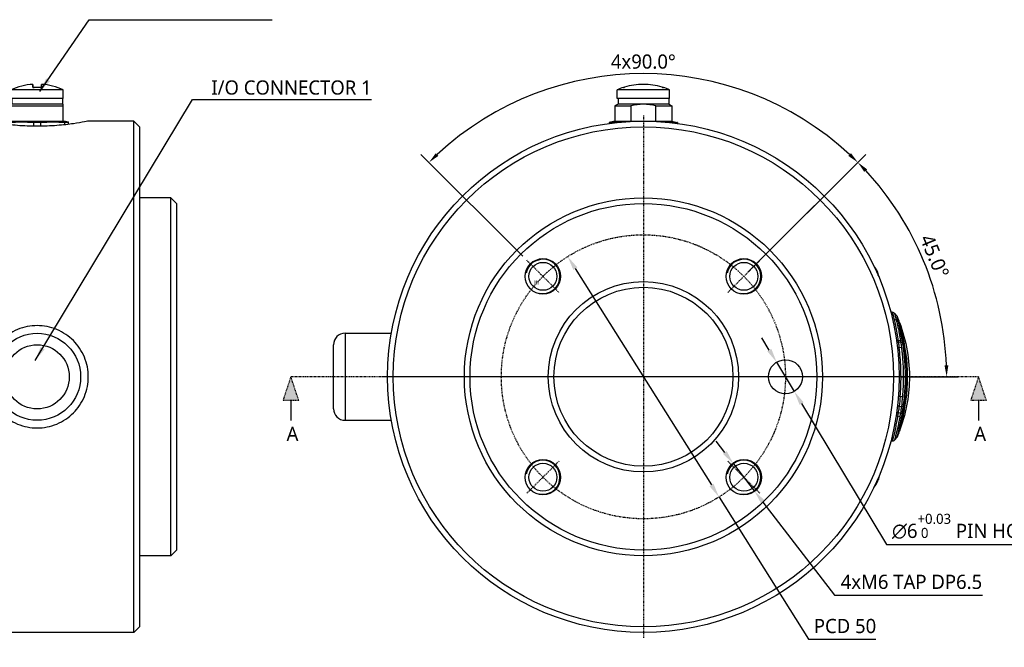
# Model space of a CAD drawing. Header units: millimetres. Extents: x 0 to 4378, y 0 to 2376.
# Tile 132 of 212: x 3405 to 3579, y 89 to 199. Entities that reach past the tile are written whole.
import ezdxf
from ezdxf.enums import TextEntityAlignment as Align

# ---------------------------------------------------------------- set-up
doc = ezdxf.new("R2010")
doc.units = ezdxf.units.MM
doc.header["$LTSCALE"] = 0.2
doc.linetypes.add('CENTER2', pattern=[1.125, 0.75, -0.125, 0.125, -0.125])
doc.linetypes.add('CENTERX2', pattern=[4, 2.5, -0.5, 0.5, -0.5])
doc.layers.add('01_Object Line', color=4, linetype='Continuous')
doc.layers.add('02_Center Line', color=1, linetype='CENTER2')
doc.layers.add('14_Mark', color=7, linetype='Continuous', true_color=0xe03c31)
doc.styles.add('Rainbow-2.5 Style', font='malgunsl.ttf')
doc.styles.get("Standard").update_dxf_attribs({"font": 'ISOCP.SHX', "bigfont": 'WHGTXT.SHX'})
doc.dimstyles.new('Rainbow-2.5 Style$2', dxfattribs={"dimtxt": 2.5, "dimasz": 2, "dimexe": 2, "dimexo": 1, "dimgap": 0.8, "dimtad": 1, "dimzin": 9, "dimdsep": 46, "dimtxsty": 'Rainbow-2.5 Style', "dimcen": 0, "dimclrd": 251, "dimclre": 251, "dimclrt": 256, "dimadec": 1, "dimazin": 0, "dimtp": 0.1, "dimtm": 0.1, "dimtfac": 0.61, "dimtmove": 0, "dimatfit": 3, "dimfxl": 1, "dimlwd": -1, "dimlwe": -1, "dimarcsym": 1})
doc.dimstyles.new('Rainbow-2.5 Style$3', dxfattribs={"dimtxt": 2.5, "dimasz": 2.5, "dimexe": 1, "dimexo": 1, "dimgap": 1, "dimtad": 1, "dimtoh": 1, "dimdsep": 46, "dimtxsty": 'Rainbow-2.5 Style', "dimcen": 0, "dimclrd": 251, "dimclre": 251, "dimclrt": 7, "dimazin": 3, "dimtp": 0.1, "dimtm": 0.1, "dimtfac": 0.71, "dimtmove": 0, "dimatfit": 3, "dimfxl": 1, "dimlwd": -1, "dimlwe": -1, "dimarcsym": 1})
doc.dimstyles.new('Rainbow-2.5 Style$7', dxfattribs={"dimtxt": 2.5, "dimasz": 2.5, "dimexe": 1, "dimexo": 1, "dimgap": 1, "dimtad": 1, "dimdsep": 46, "dimtxsty": 'Rainbow-2.5 Style', "dimcen": 0, "dimclrd": 251, "dimclre": 251, "dimclrt": 7, "dimazin": 3, "dimtp": 0.1, "dimtm": 0.1, "dimtfac": 0.71, "dimtmove": 0, "dimatfit": 3, "dimfxl": 1, "dimlwd": -1, "dimlwe": -1, "dimarcsym": 1})

# ---------------------------------------------------------------- blocks, each defined once
blk = doc.blocks.new('A$Cd4516f48')
for p, q in [((4.6, 50.5), (-4.6, 50.5)), ((-4.6, 49), (-4.6, 50.5)), ((-3.51, 50.93), (-3.51, 50.91)), ((-3.5, 50.91), (-3.5, 50.92)), ((-3.3, 50.97), (-3.3, 50.97)), ((3.3, 50.97), (3.3, 50.97)), ((3.5, 50.92), (3.5, 50.91)), ((3.51, 50.91), (3.51, 50.93)), ((4.6, 49), (4.6, 50.5)), ((4.6, 49), (-4.6, 49)), ((-4.45, 49), (-4.45, 48)), ((4.45, 49), (4.45, 48)), ((-4.45, 48), (-5, 47.68)), ((-5, 47.68), (-2.18, 47.68)), ((-5, 47.68), (-5, 45)), ((4.45, 48), (-4.45, 48)), ((-2.18, 47.68), (-2.18, 45)), ((2.18, 45), (2.18, 47.68)), ((2.18, 47.68), (5, 47.68)), ((4.45, 48), (5, 47.68)), ((5, 47.68), (5, 45)), ((-5, 45), (-6, 44.73)), ((-5.96, 44.73), (-6, 44.73)), ((-6, 44.73), (-6, 44.6)), ((-5.96, 44.6), (-5.96, 44.73)), ((-5, 45), (-2.18, 45)), ((-2.18, 45), (2.18, 45)), ((2.18, 45), (5, 45)), ((5, 45), (6, 44.73)), ((6, 44.73), (5.96, 44.73)), ((5.96, 44.73), (5.96, 44.6)), ((6, 44.73), (6, 44.6)), ((41.44, 17.67), (41.44, 17.67)), ((43.8, 11.35), (43.55, 11.35)), ((44.17, 11.18), (44.63, 10.65)), ((-52.5, 7.65), (-52.5, -7.65)), ((-52.5, 7.65), (-44.34, 7.65)), ((-54.5, -5.65), (-54.5, 5.65)), ((44.83, 6.35), (44.55, 6.35)), ((44.88, 6.03), (44.59, 6.03)), ((45.29, 6.09), (44.88, 6.03)), ((45, 5.18), (45.4, 5.23)), ((45, 5.18), (44.7, 5.18)), ((45.33, 0), (45.73, 0)), ((45.73, 0), (46.13, 0)), ((46.44, 0), (46.37, 0)), ((45.18, -3.46), (44.87, -3.46)), ((45.18, -3.46), (45.58, -3.49)), ((45, -5.18), (44.7, -5.18)), ((45, -5.18), (45.4, -5.23)), ((44.82, -6.35), (44.55, -6.35)), ((-52.5, -7.65), (-44.34, -7.65)), ((43.8, -11.35), (43.55, -11.35)), ((44.63, -10.65), (44.17, -11.18))]:
    blk.add_line(p, q)
for centre, radius in [((0, 0), 45), ((0, 0), 44), ((0, 0), 31.5), ((0, 0), 30.5), ((-17.68, 17.68), 3.12), ((17.68, 17.68), 3.12), ((-17.68, 17.68), 2.46), ((17.68, 17.68), 2.46), ((0, 0), 16.75), ((0, 0), 15.75), ((25, 0), 3), ((-17.68, -17.68), 3.12), ((-17.68, -17.68), 2.46), ((17.68, -17.68), 3.12), ((17.68, -17.68), 2.46)]:
    blk.add_circle(centre, radius)
for centre, radius, start, end in [((0, 40.42), 11.08, 108.486, 114.5295), ((-3.51, 50.92), 0.01, 0, 108.486), ((0, 40.42), 11.05, 72.614, 107.386), ((0, 40.42), 11.05, 72.614, 107.386), ((3.51, 50.92), 0.01, 71.514, 180), ((0, 40.42), 11.08, 65.4705, 71.514), ((37.75, 17), 3.75, 10.2162, 41.2854), ((-52.5, 5.65), 2, 90, 180), ((-52.5, -5.65), 2, 180, 270), ((37.75, -17), 3.75, 318.7146, 342.3003)]:
    blk.add_arc(centre, radius, start, end)
for centre, major_axis, ratio, start_param, end_param in [((-3.51, 50.9), (0.00948, 0.00317), 0.998903, 0.833895, 1.570796), ((3.51, 50.9), (0.00915, 0.00402), 0.99907, 0.834815, 1.570796), ((38.97, 16.2), (-1.82, -2.79), 0.536126, 2.483537, 2.544973), ((37.75, 17.23), (3.74, 0), 0.652025, 0.23258, 0.303634), ((41.34, 17.78), (0.047, 0.0171), 0.737783, 4.741011, 6.10249), ((44.11, 9.68), (0.485, 0.122), 0.728844, 0.471212, 1.389222), ((44.83, 6.35), (0.491, 0.092), 0.00058, 4.712202, 5.704927), ((-27.73, -30.37), (-67.92, -47.88), 0.56241, 2.699073, 2.762961), ((44.74, -6.84), (0.492, -0.091), 0.10679, 4.732159, 5.729656), ((44.82, -6.35), (-0.492, 0.091), 0.000115, 3.720023, 4.712342), ((37.75, -16.95), (3.74, 0), 0.98529, 5.979551, 6.050606), ((38.97, -15.79), (2.33, -2.37), 0.120838, 0.063423, 0.213574), ((41.34, -17.89), (0.0486, -0.0117), 0.16629, 0, 1.050474), ((41.34, -17.79), (0.0486, -0.0117), 0.16629, 0, 0.000981), ((41.34, -17.79), (0.0486, -0.0117), 0.16629, 0.000981, 0.121125), ((41.34, -17.89), (0.0486, -0.0117), 0.16629, 6.282566, 6.283185)]:
    blk.add_ellipse(centre, major_axis=major_axis, ratio=ratio, start_param=start_param, end_param=end_param)
for points, knots in [([(-3.3, 50.97), (-3.37, 50.95), (-3.45, 50.93), (-3.48, 50.92), (-3.5, 50.91), (-3.5, 50.91), (-3.51, 50.91), (-3.51, 50.91), (-3.51, 50.91), (-3.51, 50.91)], [0, 0, 0, 0, 0.673247, 0.673247, 0.673247, 0.882394, 0.882394, 0.882394, 1, 1, 1, 1]), ([(-3.51, 50.91), (-3.51, 50.91), (-3.51, 50.91), (-3.51, 50.91), (-3.5, 50.91), (-3.49, 50.92), (-3.49, 50.92), (-3.47, 50.92), (-3.45, 50.92), (-3.42, 50.93), (-3.4, 50.94), (-3.36, 50.95), (-3.34, 50.96), (-3.31, 50.97), (-3.31, 50.97), (-3.3, 50.97)], [0.00324294, 0.00324294, 0.00324294, 0.00324294, 0.00455618, 0.00455618, 0.00745588, 0.00745588, 0.01232488, 0.01232488, 0.01834915, 0.01834915, 0.02500498, 0.02500498, 0.03205159, 0.03205159, 0.03373973, 0.03373973, 0.03373973, 0.03373973]), ([(3.3, 50.97), (3.33, 50.96), (3.35, 50.95), (3.39, 50.94), (3.41, 50.94), (3.45, 50.93), (3.47, 50.92), (3.49, 50.92), (3.5, 50.91), (3.51, 50.91), (3.51, 50.91), (3.51, 50.91)], [0, 0, 0, 0, 0.00721459, 0.00721459, 0.01426948, 0.01426948, 0.02133666, 0.02133666, 0.02804947, 0.02804947, 0.03045735, 0.03045735, 0.03045735, 0.03045735]), ([(2.18, 47.68), (1.83, 47.77), (1.47, 47.84), (0.74, 47.94), (0.37, 47.97), (-0.37, 47.97), (-0.73, 47.94), (-1.46, 47.85), (-1.82, 47.77), (-2.18, 47.68)], [0, 0, 0, 0, 0.25, 0.25, 0.5, 0.5, 0.75, 0.75, 1, 1, 1, 1]), ([(-5.96, 44.73), (-5.56, 44.82), (-4.93, 44.89), (-4.29, 44.85), (-4.05, 44.82)], [0, 0, 0, 0, 0.5, 0.7972095, 0.7972095, 0.7972095, 0.7972095]), ([(4.05, 44.82), (4.29, 44.85), (4.53, 44.87), (5.17, 44.87), (5.56, 44.82), (5.96, 44.73)], [0.202325, 0.202325, 0.202325, 0.202325, 0.5, 0.5, 1, 1, 1, 1]), ([(41.32, 17.94), (41.32, 17.95), (41.32, 17.95), (41.32, 17.96), (41.32, 17.96), (41.32, 17.96)], [-0.001560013, -0.001560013, -0.001560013, -0.001560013, 0, 0, 0.000139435, 0.000139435, 0.000139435, 0.000139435]), ([(41.33, 17.81), (41.33, 17.82), (41.33, 17.84), (41.32, 17.89), (41.32, 17.91), (41.32, 17.94)], [4.74422767, 4.74422767, 4.74422767, 4.74422767, 4.76549286, 4.76549286, 4.80040308, 4.80040308, 4.80040308, 4.80040308]), ([(41.44, 17.67), (41.44, 17.65), (41.44, 17.66), (41.41, 17.74), (41.39, 17.79)], [0.03868864, 0.03868864, 0.03868864, 0.03868864, 0.0623235, 0.0872529, 0.0872529, 0.0872529, 0.0872529]), ([(41.44, 17.67), (41.44, 17.66), (41.44, 17.66), (41.44, 17.65), (41.44, 17.65), (41.44, 17.64), (41.44, 17.64), (41.44, 17.63), (41.44, 17.63), (41.44, 17.62), (41.43, 17.62), (41.42, 17.61), (41.42, 17.61), (41.41, 17.6), (41.41, 17.6), (41.41, 17.6)], [0, 0, 0, 0, 0.00505202, 0.00505202, 0.0063808, 0.0063808, 0.00730465, 0.00730465, 0.00822858, 0.00822858, 0.01009984, 0.01009984, 0.01196662, 0.01196662, 0.01205176, 0.01205176, 0.01205176, 0.01205176]), ([(43.8, 11.35), (43.8, 11.35), (43.8, 11.33), (43.81, 11.29), (43.85, 11.13), (43.97, 10.69), (44.11, 10.05)], [36.793294, 36.793294, 36.793294, 36.793294, 37.588325, 37.588325, 37.588325, 40.54746, 40.54746, 40.54746, 40.54746]), ([(43.8, 11.35), (43.82, 11.35), (43.84, 11.35), (43.92, 11.34), (43.98, 11.32), (44.07, 11.27), (44.11, 11.24), (44.16, 11.19), (44.17, 11.19), (44.17, 11.18)], [0, 0, 0, 0, 0.00734232, 0.00734232, 0.02355123, 0.02355123, 0.03951141, 0.03951141, 0.0424253, 0.0424253, 0.0424253, 0.0424253]), ([(44.17, 11.18), (44.17, 11.18), (44.18, 11.17), (44.18, 11.14), (44.19, 11.13), (44.19, 11.13), (44.19, 11.12), (44.2, 11.09), (44.21, 11.04), (44.23, 10.98), (44.25, 10.92), (44.27, 10.85), (44.29, 10.76), (44.31, 10.68), (44.34, 10.59), (44.37, 10.48), (44.39, 10.38), (44.42, 10.27), (44.45, 10.15), (44.47, 10.08), (44.49, 10.02), (44.51, 9.95)], [-7.607739, -7.607739, -7.607739, -7.607739, -6.992464, -6.992464, -6.992464, -6.851735, -6.851735, -6.851735, -6.210391, -6.210391, -6.210391, -5.581077, -5.581077, -5.581077, -4.963736, -4.963736, -4.963736, -4.369309, -4.369309, -4.369309, -4.047932, -4.047932, -4.047932, -4.047932]), ([(46.13, 0), (46.13, 0.12), (46.13, 0.24), (46.12, 0.82), (46.09, 1.36), (46.04, 2.36), (46, 2.85), (45.94, 3.56), (45.92, 3.76), (45.87, 4.27), (45.83, 4.59), (45.79, 4.94), (45.78, 4.98), (45.75, 5.19), (45.73, 5.35), (45.65, 5.88), (45.59, 6.2), (45.53, 6.53), (45.51, 6.63), (45.48, 6.79), (45.47, 6.84), (45.43, 7.05), (45.41, 7.19), (45.3, 7.71), (45.24, 8), (45.16, 8.41), (45.11, 8.66), (45, 9.15), (44.95, 9.34), (44.83, 9.86), (44.76, 10.16), (44.66, 10.55), (44.63, 10.65), (44.63, 10.65), (44.63, 10.65), (44.63, 10.65)], [-2.6883516, -2.6883516, -2.6883516, -2.6883516, -2.6790833, -2.6790833, -2.6441725, -2.6441725, -2.6116906, -2.6116906, -2.5991743, -2.5991743, -2.5794371, -2.5794371, -2.576718, -2.576718, -2.5660526, -2.5660526, -2.54293, -2.54293, -2.5345122, -2.5345122, -2.5293302, -2.5293302, -2.5169457, -2.5169457, -2.4830034, -2.4830034, -2.4275681, -2.4275681, -2.3652673, -2.3652673, -2.1925365, -2.1925365, -2.035788, -2.035788, -2.0319946, -2.0319946, -2.0319946, -2.0319946]), ([(44.11, 10.05), (44.18, 9.73), (44.26, 9.37), (44.34, 8.98), (44.43, 8.58), (44.51, 8.15), (44.59, 7.7), (44.67, 7.26), (44.75, 6.81), (44.83, 6.35)], [40.547469, 40.547469, 40.547469, 40.547469, 41.961481, 41.961481, 41.961481, 43.39093, 43.39093, 43.39093, 44.781017, 44.781017, 44.781017, 44.781017]), ([(44.51, 9.95), (44.53, 9.83), (44.56, 9.72), (44.62, 9.47), (44.65, 9.35), (44.7, 9.13), (44.72, 9.03), (44.77, 8.82), (44.8, 8.7), (44.86, 8.44), (44.89, 8.29), (44.95, 8), (44.97, 7.86), (45.02, 7.62), (45.04, 7.52), (45.08, 7.32), (45.1, 7.22), (45.13, 7.06), (45.14, 7), (45.17, 6.83), (45.19, 6.72), (45.22, 6.55), (45.23, 6.49), (45.24, 6.43)], [-4.047849, -4.047849, -4.047849, -4.047849, -3.541781, -3.541781, -3.049341, -3.049341, -2.700097, -2.700097, -2.283262, -2.283262, -1.782898, -1.782898, -1.331638, -1.331638, -1.020267, -1.020267, -0.705658, -0.705658, -0.532051, -0.532051, -0.183081, -0.183081, 0, 0, 0, 0]), ([(46.37, 0), (46.37, 0.43), (46.35, 0.87), (46.31, 1.73), (46.29, 2.16), (46.22, 2.93), (46.19, 3.3), (46.12, 3.94), (46.09, 4.2), (46, 4.84), (45.94, 5.23), (45.84, 5.77), (45.82, 5.88), (45.74, 6.27), (45.68, 6.55), (45.56, 7.14), (45.51, 7.33), (45.43, 7.72), (45.39, 7.91), (45.31, 8.29), (45.27, 8.48), (45.21, 8.74), (45.19, 8.82), (45.1, 9.22), (45.04, 9.45), (44.99, 9.68), (44.97, 9.75), (44.95, 9.83), (44.95, 9.85), (44.95, 9.85)], [0.000001, 0.000001, 0.000001, 0.000001, 0.130424, 0.130424, 0.25906, 0.25906, 0.367486, 0.367486, 0.443838, 0.443838, 0.557859, 0.557859, 0.602084, 0.602084, 0.805992, 0.805992, 0.904692, 0.904692, 1.009498, 1.009498, 1.123831, 1.123831, 1.182474, 1.182474, 1.432066, 1.432066, 1.570103, 1.570103, 1.705762, 1.705762, 1.705762, 1.705762]), ([(45.06, 9.55), (45.06, 9.55), (45.06, 9.55), (45.06, 9.55), (45.06, 9.54), (45.09, 9.43), (45.13, 9.23), (45.18, 9.03), (45.25, 8.73), (45.33, 8.36), (45.42, 7.99), (45.51, 7.56), (45.61, 7.11), (45.66, 6.88), (45.71, 6.65), (45.76, 6.41), (45.76, 6.39), (45.77, 6.37), (45.77, 6.35), (45.82, 6.14), (45.86, 5.92), (45.9, 5.71), (46.09, 4.77), (46.22, 3.82), (46.3, 2.87), (46.39, 1.91), (46.44, 0.96), (46.44, 0)], [-11.523954, -11.523954, -11.523954, -11.523954, -11.433119, -11.433119, -11.433119, -10.078531, -10.078531, -10.078531, -8.632583, -8.632583, -8.632583, -7.186366, -7.186366, -7.186366, -6.463139, -6.463139, -6.463139, -6.399081, -6.399081, -6.399081, -5.744553, -5.744553, -5.744553, -2.872165, -2.872165, -2.872165, 0, 0, 0, 0]), ([(45.06, 9.55), (46.24, 6.35), (46.88, 2.88), (46.75, -3.6), (46.12, -6.68), (45.06, -9.55)], [0, 0, 0, 0, 1.023566, 1.023566, 1.941927, 1.941927, 1.941927, 1.941927]), ([(45.4, 5.23), (45.43, 5), (45.46, 4.78), (45.48, 4.55), (45.51, 4.33), (45.53, 4.1), (45.55, 3.88), (45.56, 3.75), (45.57, 3.62), (45.58, 3.49), (45.58, 3.47), (45.59, 3.44), (45.59, 3.42), (45.61, 3.14), (45.63, 2.85), (45.65, 2.57), (45.67, 2.29), (45.68, 2.01), (45.69, 1.73), (45.7, 1.44), (45.71, 1.16), (45.72, 0.87), (45.72, 0.58), (45.73, 0.29), (45.73, 0)], [-5.189419, -5.189419, -5.189419, -5.189419, -4.516372, -4.516372, -4.516372, -3.843922, -3.843922, -3.843922, -3.462175, -3.462175, -3.462175, -3.38996, -3.38996, -3.38996, -2.542311, -2.542311, -2.542311, -1.71444, -1.71444, -1.71444, -0.856903, -0.856903, -0.856903, 0.000634, 0.000634, 0.000634, 0.000634]), ([(45.33, 0), (45.33, 1.13), (45.28, 2.26), (45.19, 3.39), (45.14, 3.98), (45.07, 4.58), (45, 5.18)], [-51.159763, -51.159763, -51.159763, -51.159763, -47.767981, -47.767981, -47.767981, -45.967396, -45.967396, -45.967396, -45.967396]), ([(44.63, -10.65), (44.63, -10.65), (44.75, -10.21), (45.1, -8.7), (45.32, -7.65), (45.63, -6.03), (45.72, -5.49), (45.86, -4.39), (45.91, -3.85), (46.06, -2.2), (46.12, -1.1), (46.13, 0)], [13.346625, 13.346625, 13.346625, 13.346625, 16.682026, 16.682026, 20.018432, 20.018432, 21.686634, 21.686634, 23.354837, 23.354837, 26.691242, 26.691242, 26.691242, 26.691242]), ([(44.95, -9.85), (44.95, -9.85), (44.95, -9.83), (44.97, -9.75), (44.99, -9.68), (45.04, -9.45), (45.1, -9.21), (45.25, -8.57), (45.33, -8.18), (45.44, -7.7), (45.45, -7.62), (45.52, -7.3), (45.59, -6.96), (45.71, -6.4), (45.74, -6.27), (45.79, -6.03), (45.81, -5.91), (45.91, -5.37), (45.98, -4.97), (46.11, -4.05), (46.17, -3.54), (46.22, -2.99), (46.22, -2.95), (46.25, -2.64), (46.27, -2.36), (46.34, -1.39), (46.37, -0.7), (46.37, 0)], [1.709364, 1.709364, 1.709364, 1.709364, 1.845767, 1.845767, 1.984666, 1.984666, 2.241127, 2.241127, 2.498991, 2.498991, 2.55303, 2.55303, 2.698931, 2.698931, 2.743668, 2.743668, 2.782233, 2.782233, 2.899947, 2.899947, 3.046498, 3.046498, 3.057526, 3.057526, 3.136728, 3.136728, 3.332875, 3.332875, 3.332875, 3.332875]), ([(46.44, 0), (46.44, -0.96), (46.39, -1.91), (46.3, -2.87), (46.22, -3.82), (46.09, -4.77), (45.9, -5.71), (45.86, -5.92), (45.82, -6.14), (45.77, -6.35), (45.77, -6.37), (45.76, -6.39), (45.76, -6.41), (45.71, -6.65), (45.66, -6.88), (45.61, -7.11), (45.53, -7.48), (45.45, -7.84), (45.38, -8.16), (45.36, -8.23), (45.35, -8.29), (45.33, -8.36), (45.28, -8.62), (45.22, -8.85), (45.18, -9.04), (45.16, -9.11), (45.15, -9.18), (45.13, -9.23), (45.1, -9.37), (45.08, -9.47), (45.07, -9.51), (45.06, -9.54), (45.06, -9.55), (45.06, -9.55)], [-23.048694, -23.048694, -23.048694, -23.048694, -20.176516, -20.176516, -20.176516, -17.304017, -17.304017, -17.304017, -16.649614, -16.649614, -16.649614, -16.586638, -16.586638, -16.586638, -15.867383, -15.867383, -15.867383, -14.678556, -14.678556, -14.678556, -14.419512, -14.419512, -14.419512, -13.38371, -13.38371, -13.38371, -12.972184, -12.972184, -12.972184, -12.002899, -12.002899, -12.002899, -11.524718, -11.524718, -11.524718, -11.524718]), ([(45, -5.18), (44.96, -5.43), (44.93, -5.69), (44.87, -6.08), (44.85, -6.22), (44.82, -6.35)], [56.350223, 56.350223, 56.350223, 56.350223, 57.130906, 57.130906, 57.537432, 57.537432, 57.537432, 57.537432]), ([(44.74, -6.89), (44.68, -7.26), (44.61, -7.62), (44.54, -7.97), (44.48, -8.32), (44.41, -8.65), (44.35, -8.97), (44.18, -9.81), (44.01, -10.5), (43.91, -10.91), (43.84, -11.2), (43.8, -11.35), (43.8, -11.35)], [58.088952, 58.088952, 58.088952, 58.088952, 59.21461, 59.21461, 59.21461, 60.338677, 60.338677, 60.338677, 63.39477, 63.39477, 63.39477, 65.562002, 65.562002, 65.562002, 65.562002]), ([(45.4, -5.23), (45.36, -5.48), (45.34, -5.74), (45.3, -6.01), (45.28, -6.15), (45.26, -6.29), (45.24, -6.43)], [-1.151171, -1.151171, -1.151171, -1.151171, -0.373148, -0.373148, -0.373148, 0.043318, 0.043318, 0.043318, 0.043318]), ([(45.15, -6.94), (45.14, -7), (45.13, -7.02), (45.13, -7.07), (45.11, -7.17), (45.09, -7.26), (45.07, -7.36), (45.05, -7.5), (45.02, -7.64), (44.99, -7.78), (44.98, -7.85), (44.96, -7.91), (44.95, -7.98), (44.92, -8.12), (44.89, -8.26), (44.86, -8.39), (44.84, -8.53), (44.81, -8.66), (44.78, -8.79), (44.77, -8.84), (44.76, -8.88), (44.75, -8.92), (44.7, -9.15), (44.65, -9.37), (44.6, -9.58), (44.56, -9.71), (44.53, -9.83), (44.5, -9.95), (44.46, -10.12), (44.42, -10.28), (44.38, -10.42), (44.35, -10.55), (44.32, -10.67), (44.29, -10.76), (44.26, -10.85), (44.24, -10.93), (44.23, -10.99), (44.21, -11.05), (44.19, -11.1), (44.19, -11.13), (44.18, -11.16), (44.17, -11.18), (44.17, -11.18), (44.17, -11.18), (44.17, -11.18), (44.17, -11.18)], [-14.713822, -14.713822, -14.713822, -14.713822, -14.58937, -14.58937, -14.58937, -14.281886, -14.281886, -14.281886, -13.840052, -13.840052, -13.840052, -13.632187, -13.632187, -13.632187, -13.17219, -13.17219, -13.17219, -12.712536, -12.712536, -12.712536, -12.556896, -12.556896, -12.556896, -11.717767, -11.717767, -11.717767, -11.182004, -11.182004, -11.182004, -10.377784, -10.377784, -10.377784, -9.65029, -9.65029, -9.65029, -8.978879, -8.978879, -8.978879, -8.296135, -8.296135, -8.296135, -7.660151, -7.660151, -7.660151, -7.614438, -7.614438, -7.614438, -7.614438]), ([(44.17, -11.18), (44.14, -11.22), (44.09, -11.25), (44, -11.31), (43.95, -11.33), (43.87, -11.35), (43.83, -11.35), (43.8, -11.35)], [0, 0, 0, 0, 0.01603141, 0.01603141, 0.03190239, 0.03190239, 0.04241616, 0.04241616, 0.04241616, 0.04241616]), ([(41.32, -18.04), (41.32, -18.03), (41.33, -18.01), (41.34, -17.98), (41.34, -17.96), (41.35, -17.93), (41.36, -17.91), (41.37, -17.88), (41.37, -17.86), (41.38, -17.83), (41.38, -17.81), (41.39, -17.8)], [1.26885916, 1.26885916, 1.26885916, 1.26885916, 1.28273063, 1.28273063, 1.29660211, 1.29660211, 1.31047359, 1.31047359, 1.32434507, 1.32434507, 1.33821654, 1.33821654, 1.33821654, 1.33821654]), ([(41.32, -18.05), (41.32, -18.05), (41.32, -18.05), (41.32, -18.05), (41.32, -18.05), (41.32, -18.04)], [-0.021991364, -0.021991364, -0.021991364, -0.021991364, -0.021822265, -0.021822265, -0.020879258, -0.020879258, -0.020879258, -0.020879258]), ([(41.32, -18.14), (41.32, -18.13), (41.33, -18.13), (41.33, -18.11), (41.33, -18.1), (41.33, -18.09), (41.33, -18.08), (41.33, -18.07), (41.33, -18.06), (41.32, -18.05), (41.32, -18.04), (41.32, -18.04)], [1.5121866, 1.5121866, 1.5121866, 1.5121866, 1.5406929, 1.5406929, 1.5691993, 1.5691993, 1.5977057, 1.5977057, 1.6262121, 1.6262121, 1.6450585, 1.6450585, 1.6450585, 1.6450585]), ([(41.39, -17.9), (41.38, -17.92), (41.38, -17.93), (41.37, -17.97), (41.37, -17.98), (41.36, -18.02), (41.35, -18.03), (41.34, -18.07), (41.34, -18.09), (41.33, -18.11), (41.33, -18.11), (41.33, -18.12)], [4.94496876, 4.94496876, 4.94496876, 4.94496876, 4.95910425, 4.95910425, 4.97323973, 4.97323973, 4.98737522, 4.98737522, 5.0015107, 5.0015107, 5.00655095, 5.00655095, 5.00655095, 5.00655095]), ([(41.44, -17.54), (41.44, -17.54), (41.44, -17.54), (41.44, -17.58), (41.44, -17.64), (41.42, -17.75), (41.41, -17.81), (41.39, -17.88), (41.39, -17.89), (41.39, -17.9)], [0.03771004, 0.03771004, 0.03771004, 0.03771004, 0.03783121, 0.03783121, 0.05968274, 0.05968274, 0.07781801, 0.07781801, 0.08136252, 0.08136252, 0.08136252, 0.08136252]), ([(41.43, -17.57), (41.42, -17.62), (41.41, -17.68), (41.4, -17.76), (41.39, -17.78), (41.39, -17.8)], [0.06690224, 0.06690224, 0.06690224, 0.06690224, 0.08434162, 0.08434162, 0.09039459, 0.09039459, 0.09039459, 0.09039459])]:
    blk.add_open_spline(points, degree=3, knots=knots)
for points in [[(3.51, 50.91), (3.51, 50.91), (3.41, 50.94), (3.3, 50.97)], [(43.8, 11.35), (43.8, 11.35), (43.8, 11.35), (43.8, 11.35)], [(44.63, 10.65), (44.74, 10.39), (44.84, 10.12), (44.95, 9.85)], [(45, 9.61), (45.02, 9.59), (45.04, 9.57), (45.06, 9.55)], [(44.83, 6.35), (44.84, 6.24), (44.86, 6.13), (44.88, 6.03)], [(44.88, 6.03), (44.92, 5.74), (44.96, 5.46), (45, 5.18)], [(45.24, 6.43), (45.26, 6.31), (45.27, 6.2), (45.29, 6.09)], [(45.29, 6.09), (45.33, 5.8), (45.37, 5.52), (45.4, 5.23)], [(45.73, 0), (45.73, -1.17), (45.68, -2.33), (45.58, -3.49)], [(45.18, -3.46), (45.13, -4.03), (45.07, -4.6), (45, -5.18)], [(45.58, -3.49), (45.53, -4.07), (45.48, -4.65), (45.4, -5.23)], [(44.82, -6.35), (44.79, -6.53), (44.77, -6.71), (44.74, -6.89)], [(45.24, -6.43), (45.21, -6.6), (45.18, -6.77), (45.15, -6.94)], [(44.95, -9.85), (44.85, -10.12), (44.74, -10.38), (44.63, -10.65)], [(45.06, -9.55), (45.04, -9.57), (45.02, -9.59), (45, -9.61)], [(43.8, -11.35), (43.8, -11.35), (43.8, -11.35), (43.8, -11.35)], [(41.43, -17.57), (41.42, -17.64), (41.4, -17.72), (41.39, -17.8)]]:
    blk.add_open_spline(points, degree=3)
at = {"layer": '01_Object Line'}
for centre in [(-17.68, 17.68), (17.68, 17.68), (-17.68, -17.68), (17.68, -17.68)]:
    blk.add_arc(centre, 3, 259.2, 169.2, dxfattribs=at)
at = {"layer": '02_Center Line'}
for p, q in [((0, 46), (0, -46)), ((-14.85, 14.85), (-20.51, 20.51)), ((14.85, 14.85), (20.51, 20.51)), ((46, 0), (-46, 0)), ((-14.85, -14.85), (-20.51, -20.51)), ((14.85, -14.85), (20.51, -20.51))]:
    blk.add_line(p, q, dxfattribs=at)
blk.add_circle((0, 0), 25, dxfattribs=at)
at = {"color": 8, "width": 0.6}
blk.add_text('M6', height=0.75, dxfattribs=at).set_placement((-18.74, 16.62), align=Align.MIDDLE_CENTER)
blk = doc.blocks.new('A$C5f0e3e39')
for p, q in [((30.1, 50.5), (20.9, 50.5)), ((20.9, 49), (20.9, 50.5)), ((24.74, 51.47), (24.74, 50.97)), ((24.75, 50.96), (24.75, 51.46)), ((24.95, 50.91), (24.95, 50.91)), ((26.05, 50.91), (26.05, 50.91)), ((26.25, 51.46), (26.25, 50.96)), ((26.26, 50.97), (26.26, 51.47)), ((30.1, 49), (30.1, 50.5)), ((30.1, 49), (20.9, 49)), ((21.05, 49), (21.05, 48)), ((29.95, 49), (29.95, 48)), ((21.05, 48), (21, 47.97)), ((21, 47.68), (21, 47.97)), ((21, 47.68), (30, 47.68)), ((21, 45), (21, 47.68)), ((29.95, 48), (21.05, 48)), ((29.95, 48), (30, 47.97)), ((30, 47.97), (30, 47.68)), ((30, 47.68), (30, 45)), ((1.5, -45), (1.5, 45)), ((12.45, 45), (1.5, 45)), ((12.45, 45), (12.45, -45)), ((12.5, 45), (12.5, -45)), ((16.5, 45), (12.5, 45)), ((20.5, 45), (20, 44.87)), ((20, 44.87), (20, 44.73)), ((20.67, 44.73), (20, 44.73)), ((20, 44.73), (20, 44.43)), ((20.5, 45), (21, 45)), ((20.67, 44.35), (20.67, 44.73)), ((21, 45), (30, 45)), ((26.17, 44.73), (24.83, 44.73)), ((24.83, 44.73), (24.83, 44.1)), ((26.17, 44.1), (26.17, 44.73)), ((30, 45), (30.5, 45)), ((31, 44.73), (30.33, 44.73)), ((30.33, 44.73), (30.33, 44.35)), ((30.5, 45), (31, 44.87)), ((31, 44.73), (31, 44.87)), ((31, 44.43), (31, 44.73)), ((42.5, 45), (34.5, 45)), ((42.5, -45), (42.5, 45)), ((43.5, 44), (42.5, 45)), ((43.5, 44), (43.5, -44)), ((12.5, 43), (12.45, 43)), ((0, 41.1), (0, -41.1)), ((0, 41.1), (1.5, 41.1)), ((49, 31.5), (43.5, 31.5)), ((49, -31.5), (49, 31.5)), ((50, 30.5), (49, 31.5)), ((50, 30.5), (50, -30.5)), ((50, -30.5), (49, -31.5)), ((49, -31.5), (43.5, -31.5)), ((0, -41.1), (1.5, -41.1)), ((12.5, -43), (12.45, -43)), ((12.45, -45), (1.5, -45)), ((42.5, -45), (12.5, -45)), ((43.5, -44), (42.5, -45))]:
    blk.add_line(p, q)
for radius in [7.65, 5.65]:
    blk.add_circle((25.5, 0), radius)
for centre, radius, start, end in [((25.5, 40.42), 11.08, 93.9367, 114.5295), ((24.74, 51.46), 0.01, 0, 93.9367), ((25.5, 40.42), 10.51, 86.9971, 93.0029), ((25.5, 40.42), 10.51, 86.9971, 93.0029), ((26.26, 51.46), 0.01, 86.0633, 180), ((25.5, 40.42), 11.08, 65.4705, 86.0633)]:
    blk.add_arc(centre, radius, start, end)
for centre, major_axis, start_param, end_param in [((24.74, 50.96), (0.01, 0), 0, 1.639504), ((26.26, 50.96), (-0.01, 0), 4.643681, 6.283185)]:
    blk.add_ellipse(centre, major_axis=major_axis, ratio=0.954313, start_param=start_param, end_param=end_param)
for points in [[(24.95, 50.91), (24.84, 50.91), (24.74, 50.94), (24.74, 50.97)], [(26.17, 44.73), (26.87, 44.82), (28.25, 44.91), (29.63, 44.82), (30.33, 44.73)]]:
    blk.add_open_spline(points, degree=3)
for points, knots in [([(24.75, 50.96), (24.75, 50.96), (24.75, 50.95), (24.76, 50.95), (24.76, 50.94), (24.78, 50.93), (24.79, 50.93), (24.82, 50.92), (24.83, 50.92), (24.87, 50.91), (24.89, 50.91), (24.92, 50.91), (24.94, 50.91), (24.95, 50.91)], [0, 0, 0, 0, 0.00580562, 0.00580562, 0.0102682, 0.0102682, 0.01640108, 0.01640108, 0.02253466, 0.02253466, 0.02889523, 0.02889523, 0.0328072, 0.0328072, 0.0328072, 0.0328072]), ([(26.26, 50.97), (26.26, 50.95), (26.22, 50.93), (26.16, 50.92), (26.14, 50.91), (26.11, 50.91), (26.09, 50.91), (26.08, 50.91), (26.06, 50.91), (26.05, 50.91)], [0, 0, 0, 0, 0.673247, 0.673247, 0.673247, 0.882394, 0.882394, 0.882394, 1, 1, 1, 1]), ([(26.05, 50.91), (26.07, 50.91), (26.09, 50.91), (26.13, 50.92), (26.15, 50.92), (26.19, 50.92), (26.2, 50.93), (26.23, 50.94), (26.23, 50.94), (26.25, 50.95), (26.25, 50.95), (26.25, 50.96), (26.25, 50.96), (26.25, 50.96)], [0, 0, 0, 0, 0.00643729, 0.00643729, 0.01263358, 0.01263358, 0.01889003, 0.01889003, 0.02522755, 0.02522755, 0.0311845, 0.0311845, 0.0327887, 0.0327887, 0.0327887, 0.0327887]), ([(26.05, 50.91), (26.07, 50.91), (26.09, 50.91), (26.13, 50.92), (26.15, 50.92), (26.19, 50.92), (26.2, 50.93), (26.23, 50.94), (26.23, 50.94), (26.25, 50.95), (26.25, 50.95), (26.25, 50.96), (26.25, 50.96), (26.25, 50.96)], [0, 0, 0, 0, 0.0064064, 0.0064064, 0.01259181, 0.01259181, 0.01885987, 0.01885987, 0.02520537, 0.02520537, 0.03115556, 0.03115556, 0.03278591, 0.03278591, 0.03278591, 0.03278591]), ([(34.5, 45), (34.5, 45), (34.27, 44.95), (33.35, 44.78), (32.66, 44.66), (31.07, 44.43), (30.06, 44.31), (27.84, 44.14), (26.63, 44.09), (25.5, 44.09), (24.37, 44.09), (23.16, 44.14), (20.94, 44.31), (19.93, 44.43), (18.34, 44.66), (17.65, 44.78), (16.73, 44.95), (16.5, 45), (16.5, 45)], [-1.360025, -1.360025, -1.360025, -1.360025, -1.020028, -1.020028, -0.680031, -0.680031, -0.340016, -0.340016, 0, 0, 0, 0.340016, 0.340016, 0.680031, 0.680031, 1.020028, 1.020028, 1.360025, 1.360025, 1.360025, 1.360025]), ([(20.67, 44.73), (21.36, 44.82), (22.05, 44.87), (23.44, 44.87), (24.13, 44.82), (24.83, 44.73)], [0, 0, 0, 0, 0.5, 0.5, 1, 1, 1, 1]), ([(16.5, 0), (16.5, 1.13), (16.73, 2.34), (17.65, 4.56), (18.34, 5.57), (19.93, 7.16), (20.94, 7.85), (23.16, 8.77), (24.37, 9), (26.63, 9), (27.84, 8.77), (30.06, 7.85), (31.07, 7.16), (32.66, 5.57), (33.35, 4.56), (34.27, 2.34), (34.5, 1.13), (34.5, -1.13), (34.27, -2.34), (33.35, -4.56), (32.66, -5.57), (31.07, -7.16), (30.06, -7.85), (27.84, -8.77), (26.63, -9), (25.5, -9), (24.37, -9), (23.16, -8.77), (20.94, -7.85), (19.93, -7.16), (18.34, -5.57), (17.65, -4.56), (16.73, -2.34), (16.5, -1.13), (16.5, 0)], [1.360025, 1.360025, 1.360025, 1.360025, 1.700021, 1.700021, 2.040018, 2.040018, 2.380034, 2.380034, 2.72005, 2.72005, 3.060065, 3.060065, 3.400081, 3.400081, 3.740078, 3.740078, 4.080074, 4.080074, 4.420071, 4.420071, 4.760068, 4.760068, 5.100084, 5.100084, 5.440099, 5.440099, 5.440099, 5.780115, 5.780115, 6.120131, 6.120131, 6.460127, 6.460127, 6.800124, 6.800124, 6.800124, 6.800124])]:
    blk.add_open_spline(points, degree=3, knots=knots)
blk = doc.blocks.new('*D132')
at = {"color": 251, "linetype": 'ByBlock', "transparency": 16777216}
for p, q in [((3533.61, 154.68), (3554.37, 175.44)), ((3562.22, 136.29), (3570.59, 136.29))]:
    blk.add_line(p, q, dxfattribs=at)
blk.add_arc((3515.22, 136.29), 53.36, 2.1476, 42.8524, dxfattribs=at)
at = {"color": 251, "transparency": 16777216}
for points in [[(3554.1, 172.35), (3554.58, 172.81), (3552.96, 174.02)], [(3568.88, 138.3), (3568.21, 138.28), (3568.59, 136.29)]]:
    blk.add_solid(points, dxfattribs=at)
at = {"layer": 'Defpoints', "color": 0, "transparency": 16777216}
for p in [(3532.9, 153.97), (3566.77, 150.1), (3469.22, 136.29), (3561.22, 136.29), (3497.55, 118.61)]:
    blk.add_point(p, dxfattribs=at)
at = {"transparency": 16777216, "insert": (3566.46, 157.51), "char_height": 2.5, "attachment_point": 5, "rotation": 292.5, "style": 'Rainbow-2.5 Style'}
blk.add_mtext('45.0°', dxfattribs=at)
blk = doc.blocks.new('A$Cdb6af115')
at = {"layer": '14_Mark', "linetype": 'CENTERX2'}
blk.add_hatch(color=256, dxfattribs=at).paths.add_polyline_path([(0, 0), (6, -2), (6, 2)])
for p, q in [((6, 2), (0, 0)), ((0, 0), (6, -2)), ((6, 2), (6, -2))]:
    blk.add_line(p, q)
at = {"layer": '14_Mark'}
blk.add_line((6, 0), (11, 0), dxfattribs=at)
blk = doc.blocks.new('*D155')
at = {"color": 251, "linetype": 'ByBlock', "transparency": 16777216}
for p, q in [((3494.01, 157.5), (3476.08, 175.44)), ((3536.44, 157.5), (3554.37, 175.44))]:
    blk.add_line(p, q, dxfattribs=at)
blk.add_arc((3515.22, 136.29), 53.36, 47.1476, 132.8524, dxfattribs=at)
at = {"color": 251, "transparency": 16777216}
for points in [[(3479.16, 175.17), (3478.7, 175.65), (3477.49, 174.02)], [(3551.75, 175.65), (3551.28, 175.17), (3552.96, 174.02)]]:
    blk.add_solid(points, dxfattribs=at)
at = {"layer": 'Defpoints', "color": 0, "transparency": 16777216}
for p in [(3529.03, 187.83), (3494.72, 156.8), (3535.73, 156.8), (3500.37, 151.14), (3530.07, 151.14)]:
    blk.add_point(p, dxfattribs=at)
at = {"transparency": 16777216, "insert": (3515.22, 191.75), "char_height": 2.5, "attachment_point": 5, "style": 'Rainbow-2.5 Style'}
blk.add_mtext('4x90.0°', dxfattribs=at)
blk = doc.blocks.new('*D133')
at = {"color": 251, "linetype": 'ByBlock', "transparency": 16777216}
for p, q in [((3529.55, 122.97), (3528.02, 124.95)), ((3531.07, 120.99), (3534.73, 116.23)), ((3536.26, 114.25), (3548.86, 97.88)), ((3548.86, 97.88), (3574.91, 97.88))]:
    blk.add_line(p, q, dxfattribs=at)
at = {"color": 251, "transparency": 16777216}
for points in [[(3529.88, 123.22), (3529.22, 122.72), (3531.07, 120.99)], [(3536.59, 114.51), (3535.93, 114), (3534.73, 116.23)]]:
    blk.add_solid(points, dxfattribs=at)
at = {"layer": 'Defpoints', "color": 0, "transparency": 16777216}
for p in [(3531.07, 120.99), (3534.73, 116.23)]:
    blk.add_point(p, dxfattribs=at)
at = {"color": 7, "transparency": 16777216, "insert": (3562.39, 100.18), "char_height": 2.5, "attachment_point": 5, "style": 'Rainbow-2.5 Style'}
blk.add_mtext('4xM6 TAP DP6.5', dxfattribs=at)
blk = doc.blocks.new('*D134')
at = {"color": 251, "linetype": 'ByBlock', "transparency": 16777216}
for p, q in [((3503.24, 155.34), (3527.2, 117.25)), ((3528.53, 115.13), (3544.27, 90.11)), ((3544.27, 90.11), (3556.13, 90.11))]:
    blk.add_line(p, q, dxfattribs=at)
at = {"color": 251, "transparency": 16777216}
for points in [[(3503.6, 155.56), (3502.89, 155.11), (3501.91, 157.45)], [(3527.56, 117.47), (3526.85, 117.03), (3528.53, 115.13)]]:
    blk.add_solid(points, dxfattribs=at)
at = {"layer": 'Defpoints', "color": 0, "transparency": 16777216}
for p in [(3501.91, 157.45), (3528.53, 115.13)]:
    blk.add_point(p, dxfattribs=at)
at = {"color": 7, "transparency": 16777216, "insert": (3550.7, 92.41), "char_height": 2.5, "attachment_point": 5, "style": 'Rainbow-2.5 Style'}
blk.add_mtext('PCD 50', dxfattribs=at)
blk = doc.blocks.new('*D135')
at = {"color": 251, "linetype": 'ByBlock', "transparency": 16777216}
for p, q in [((3537.38, 141), (3536.09, 143.14)), ((3538.67, 138.86), (3541.77, 133.72)), ((3543.06, 131.58), (3558.01, 106.79)), ((3558.01, 106.79), (3600.92, 106.79))]:
    blk.add_line(p, q, dxfattribs=at)
at = {"color": 251, "transparency": 16777216}
for points in [[(3537.74, 141.21), (3537.03, 140.78), (3538.67, 138.86)], [(3543.42, 131.79), (3542.71, 131.36), (3541.77, 133.72)]]:
    blk.add_solid(points, dxfattribs=at)
at = {"layer": 'Defpoints', "color": 0, "transparency": 16777216}
for p in [(3538.67, 138.86), (3541.77, 133.72)]:
    blk.add_point(p, dxfattribs=at)
at = {"color": 7, "transparency": 16777216, "insert": (3579.97, 109.97), "char_height": 2.5, "attachment_point": 5, "style": 'Rainbow-2.5 Style'}
blk.add_mtext('∅6{}{\\H0.71x;\\C3;\\S+0.03^  0;}{{}} PIN HOLE DP5.5mm', dxfattribs=at)

msp = doc.modelspace()

# ---------------------------------------------------------------- linework, layer by layer
at = {"layer": '02_Center Line'}
msp.add_line((3574.194, 136.291), (3453.192, 136.291), dxfattribs=at)

# ---------------------------------------------------------------- block references
for name, p in [('A$C5f0e3e39', (3383.057, 136.291)), ('A$Cd4516f48', (3515.224, 136.291))]:
    msp.add_blockref(name, p)
at = {"layer": '02_Center Line', "linetype": 'CENTERX2', "xscale": 0.7, "yscale": 0.7, "zscale": 0.7, "rotation": 270}
for p in [(3453.192, 136.291), (3574.194, 136.291)]:
    msp.add_blockref('A$Cdb6af115', p, dxfattribs=at)

# ---------------------------------------------------------------- texts
at = {"insert": (3439.2, 185.921), "char_height": 2.5, "attachment_point": 7, "style": 'Rainbow-2.5 Style'}
msp.add_mtext('I/O CONNECTOR 1', dxfattribs=at)
at = {"layer": '02_Center Line', "linetype": 'CENTERX2', "char_height": 2.5, "attachment_point": 7, "style": 'Rainbow-2.5 Style'}
for insert in [(3452.439, 125.008), (3573.441, 125.008)]:
    msp.add_mtext('A', dxfattribs=dict(at, insert=insert))

# ---------------------------------------------------------------- dimensions: what is measured, and where the dimension line sits
dim = msp.add_angular_dim_2l(base=(3529.035, 187.835), line1=((3500.375, 151.141), (3494.718, 156.798)), line2=((3530.073, 151.141), (3535.73, 156.798)), text='4x<>', dimstyle='Rainbow-2.5 Style$2')
dim.commit()
dim.dimension.update_dxf_attribs({"geometry": '*D155', "text_midpoint": (3515.224, 191.746)})
dim = msp.add_angular_dim_2l(base=(3566.767, 150.102), line1=((3469.224, 136.291), (3561.224, 136.291)), line2=((3532.902, 153.969), (3497.546, 118.614)), dimstyle='Rainbow-2.5 Style$2')
dim.commit()
dim.dimension.update_dxf_attribs({"geometry": '*D132', "text_midpoint": (3566.458, 157.513)})
dim = msp.add_diameter_dim_2p(p1=(3501.914, 157.452), p2=(3528.534, 115.131), dimstyle='Rainbow-2.5 Style$3', override={"dimpost": 'PCD <>', "dimatfit": 2})
dim.commit()
dim.dimension.update_dxf_attribs({"geometry": '*D134', "text_midpoint": (3550.701, 90.114), "dimtype": 163})
for p1, p2, text, override, picture, middle in [((3538.674, 138.859), (3541.772, 133.721), '<>{}{\\H0.71x;\\C3;\\S+0.03^  0;}{{}} PIN HOLE DP5.5mm', {"dimtp": 0.03, "dimtm": 0, "dimatfit": 2}, '*D135', (3579.965, 106.792)), ((3531.071, 120.989), (3534.732, 116.235), '4xM<> TAP DP6.5', {"dimpost": '<>', "dimatfit": 2}, '*D133', (3562.386, 97.883))]:
    dim = msp.add_diameter_dim_2p(p1=p1, p2=p2, text=text, dimstyle='Rainbow-2.5 Style$3', override=override)
    dim.commit()
    dim.dimension.update_dxf_attribs({"geometry": picture, "text_midpoint": middle, "dimtype": 163})

# ---------------------------------------------------------------- leaders
at = {"annotation_type": 0, "has_hookline": 1, "hookline_direction": 0}
for points, text_width in [([(3409.051, 186.498), (3417.714, 199.143), (3420.214, 199.143)], 28.87), ([(3408.207, 139.17), (3435.9, 185.121), (3438.4, 185.121)], 28.185)]:
    msp.add_leader(points, dimstyle='Rainbow-2.5 Style$7', override={"dimgap": 0.8, "dimtad": 1}, dxfattribs=dict(at, text_width=text_width))

doc.saveas('drawing.dxf')
